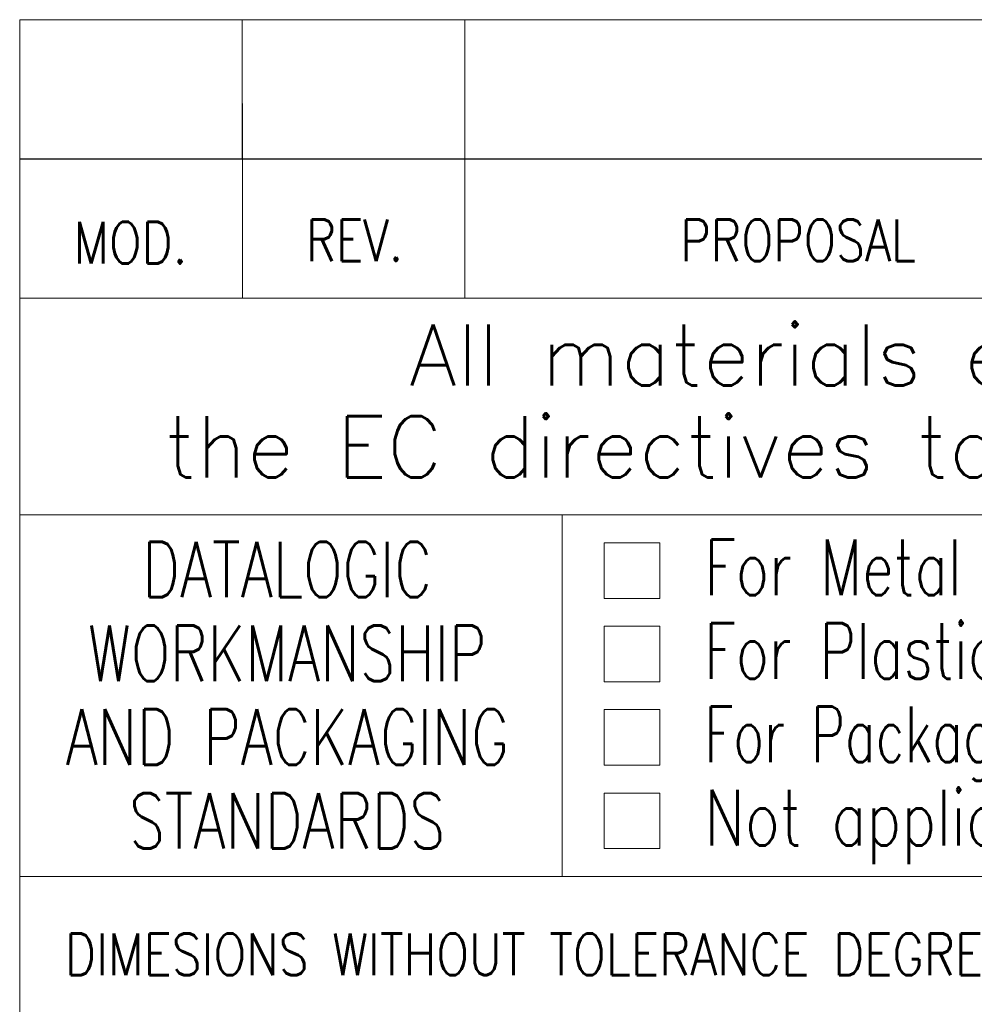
# Model space of a CAD drawing. Header units: millimetres. Extents: x 0 to 837, y 0 to 589.
# Tile 51 of 166: x 646 to 680, y 40 to 76. Entities that reach past the tile are written whole.
import ezdxf

# ---------------------------------------------------------------- set-up
doc = ezdxf.new("R2010")
doc.units = ezdxf.units.MM
doc.layers.add('1', color=7, linetype='Continuous', true_color=0xffffff)
doc.layers.add('256', color=7, linetype='Continuous', true_color=0xffffff)
doc.styles.add('blockfont', font='simplex.shx')

# ---------------------------------------------------------------- blocks, each defined once
blk = doc.blocks.new('TabularNote1')
at = {"layer": '1', "color": 172, "linetype": 'Continuous', "lineweight": 18}
for p, q in [((0, 5), (8, 5)), ((0, 5), (0, 0)), ((8, 5), (8, 0)), ((8, 5), (16, 5)), ((16, 5), (16, 0)), ((16, 5), (40, 5)), ((0, 0), (8, 0)), ((8, 0), (16, 0)), ((16, 0), (40, 0))]:
    blk.add_line(p, q, dxfattribs=at)

msp = doc.modelspace()

# ---------------------------------------------------------------- linework, layer by layer
at = {"layer": '1', "color": 4, "linetype": 'Continuous', "lineweight": 18}
for p, q in [((665.5, 58), (665.5, 45)), ((669, 58), (667, 58)), ((669, 54), (667, 54))]:
    msp.add_line(p, q, dxfattribs=at)
at = {"layer": '256', "color": 4, "linetype": 'Continuous', "lineweight": 18}
for p, q in [((654, 72.794), (654, 65.794)), ((662, 72.794), (662, 65.794)), ((646, 70.794), (836, 70.794)), ((669, 57), (667, 57)), ((667, 57), (667, 55)), ((669, 57), (669, 55)), ((669, 55), (667, 55)), ((667, 54), (667, 52)), ((669, 54), (669, 52)), ((669, 52), (667, 52)), ((667, 51), (667, 49)), ((669, 51), (667, 51)), ((669, 51), (669, 49)), ((669, 49), (667, 49)), ((669, 48), (667, 48)), ((667, 48), (667, 46)), ((669, 48), (669, 46)), ((669, 46), (667, 46))]:
    msp.add_line(p, q, dxfattribs=at)
at = {"layer": '256', "color": 3, "linetype": 'Continuous', "lineweight": 18}
for p, q in [((646, 70.794), (646, 5)), ((646, 65.794), (836, 65.794)), ((646, 58), (654, 58)), ((654, 58), (662, 58)), ((662, 58), (686, 58)), ((646, 45), (654, 45)), ((646, 45), (654, 45)), ((654, 45), (662, 45)), ((662, 45), (686, 45))]:
    msp.add_line(p, q, dxfattribs=at)

# ---------------------------------------------------------------- block references
at = {"layer": '1', "color": 172, "linetype": 'Continuous', "lineweight": 18}
msp.add_blockref('TabularNote1', (645.997, 70.806), dxfattribs=at)

# ---------------------------------------------------------------- texts
at = {"layer": '1', "color": 3, "linetype": 'Continuous', "lineweight": 25, "char_height": 2.021, "attachment_point": 7, "line_spacing_factor": 0.903614, "style": 'blockfont'}
for insert in [(666.834, 54.438), (666.834, 51.438), (666.834, 48.438), (666.834, 45.438)]:
    msp.add_mtext('\\W1.0000;', dxfattribs=dict(at, insert=insert))
at = {"layer": '256', "color": 1, "linetype": 'Continuous', "lineweight": 13, "char_height": 2, "attachment_point": 7, "line_spacing_factor": 0.903614, "style": 'blockfont'}
for insert in [(649.162, 71.167), (657.24, 71.066), (673.234, 70.926)]:
    msp.add_mtext('\\W1.0880; ', dxfattribs=dict(at, insert=insert))
at = {"layer": '256', "color": 4, "linetype": 'Continuous', "lineweight": 13, "char_height": 1.5, "attachment_point": 7, "line_spacing_factor": 0.903614, "style": 'blockfont'}
for s, insert in [('\\W0.8274;MOD.', (647.931, 67.039)), ('\\W0.7991;REV.', (656.289, 67.126)), ('\\W0.8132;PROPOSAL', (669.739, 67.126)), ('\\W0.8308;DIMESIONS WITHOUT TOLERANCE DEGREE:', (647.621, 41.451))]:
    msp.add_mtext(s, dxfattribs=dict(at, insert=insert))
at = {"layer": '256', "color": 3, "linetype": 'Continuous', "lineweight": 13, "line_spacing_factor": 0.903614, "style": 'blockfont'}
for s, insert, char_height, attachment_point in [('\\W1.0066;All materials employed have to be selected among RoHS compliant materials:', (660.003, 61.917), 2.2, 7), ('\\W1.0096;the EC directives to be referred to are 2002/95/EC and correlated subsequent ones.', (651.203, 58.617), 2.2, 7), ('\\W0.7492;DATALOGIC\\PWORKMANSHIP\\PAND PACKAGING\\PSTANDARDS', (655.612, 46), 2, 8), ('\\W0.7350;For Metal Parts last revision issued of GM_SSM_010_SPM. Unless otherwise specified, surfaces shall be category', (670.606, 54.444), 2, 7), ('\\W0.7320;For Plastic, Rubber and Overmold Parts last revision issued of GM_SSM_004_SPP. Unless otherwise specified, surfaces shall be category', (670.606, 51.444), 2, 7), ('\\W0.6779;For Package last revision issued of GM_SSM_002_SPS and GM_SSM_007_SPI.', (670.606, 48.444), 2, 7), ('\\W0.7725;Not applicables', (670.606, 45.444), 2, 7)]:
    msp.add_mtext(s, dxfattribs=dict(at, insert=insert, char_height=char_height, attachment_point=attachment_point))

doc.saveas('drawing.dxf')
